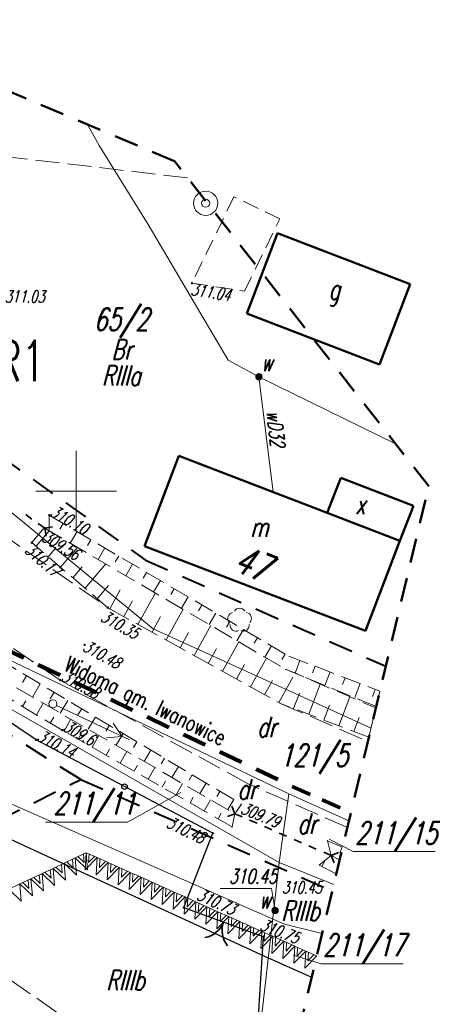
# Model space of a CAD drawing. Header units: metres. Extents: x 7429509 to 7429800, y 5564202 to 5564584.
# Tile 16 of 16: x 7429646 to 7429672, y 5564518 to 5564579. Entities that reach past the tile are written whole.
import ezdxf
from ezdxf.enums import TextEntityAlignment as Align

# ---------------------------------------------------------------- set-up
doc = ezdxf.new("R2010")
doc.units = ezdxf.units.M
doc.header["$MEASUREMENT"] = 0
for name, pattern in [('1', [0]), ('4', [2.5, 1.5, -1]), ('BUD', [0]), ('BUW', [1.5, 1, -0.5]), ('GDE', [0]), ('GUK', [2, 1.5, -0.5]), ('KOU', [2, 1.5, -0.5]), ('UPG', [0]), ('UPW', [0]), ('WSD', [1.75, 1.25, -0.5]), ('WSQ', [1.75, 1.25, -0.5])]:
    doc.linetypes.add(name, pattern=pattern)
doc.layers.get('0').update_dxf_attribs({"color": 250, "linetype": 'CONTINUOUS', "lineweight": 100})
for name, color, linetype, lineweight in [('EADTD_T_0', 7, 'CONTINUOUS', 25), ('EBTPO_L_0', 7, '4', 18), ('EBUOA_T_1', 7, 'CONTINUOUS', 25), ('EBUPP_L_1', 7, 'BUD', 50), ('EDZPD_L_0', 3, 'GDE', 13), ('EDZTD_T_0', 3, 'CONTINUOUS', 18), ('EKLPK_L_0', 3, 'GUK', 18), ('EKLTK_T_0', 3, 'CONTINUOUS', 25), ('ESPPP_L_4', 7, 'CONTINUOUS', 35), ('KRZYZE_L_0', 7, '1', 9), ('MPZP_L_0', 4, '4', 40), ('MPZP_L_1', 214, 'CONTINUOUS', 9), ('MPZP_T_0', 4, 'CONTINUOUS', 20), ('RAMKA_T_0', 7, 'CONTINUOUS', 13), ('SDRPK_L_1', 7, 'KOU', 18), ('SDRPT_L_0', 7, '1', 18), ('SZOPO_L_0', 7, '1', 35), ('SZOPO_T_0', 7, 'CONTINUOUS', 35), ('SZZPZ_T_0', 7, 'CONTINUOUS', 18), ('UEEPA_T_2', 1, 'CONTINUOUS', 18), ('UEEPA_T_3', 7, 'CONTINUOUS', 18), ('UGGPON_L_0', 52, 'UPG', 18), ('UWWOA_T_0', 7, 'CONTINUOUS', 18), ('UWWOC_T_0', 7, 'CONTINUOUS', 25), ('UWWOO_T_0', 5, 'CONTINUOUS', 18), ('UWWPA_T_0', 5, 'CONTINUOUS', 18), ('UWWPA_T_2', 7, 'CONTINUOUS', 18), ('UWWPO_L_0', 5, 'UPW', 18), ('WUKOS_T_1', 7, 'CONTINUOUS', 9), ('WUKPS_L_2', 7, '1', 9), ('ZAKRES_L_0', 7, '4', 50)]:
    doc.layers.add(name, color=color, linetype=linetype, lineweight=lineweight)
doc.styles.get("Standard").update_dxf_attribs({"font": 'Simplex.SHX', "width": 0.75})

# ---------------------------------------------------------------- blocks, each defined once
blk = doc.blocks.new('BGB')
at = {"linetype": 'Continuous'}
for centre, start, end in [((-1.5, 0), 0.00059, 59.99896), ((1.5, 0), 120.00104, 179.99941)]:
    blk.add_arc(centre, 1.5, start, end, dxfattribs=at)
blk = doc.blocks.new('DLN')
at = {"linetype": 'Continuous'}
for centre, start, end in [((0, 0.375), 30.1454, 149.8546), ((-0.357, 0.116), 102.14974, 221.85475), ((0.357, 0.116), 318.14525, 77.85026), ((-0.22, -0.303), 174.15345, 293.84896), ((0.22, -0.303), 246.15104, 5.84655)]:
    blk.add_arc(centre, 0.375, start, end, dxfattribs=at)
blk = doc.blocks.new('PNN')
at = {"linetype": 'Continuous'}
for p, q in [((0.25, 0), (5.25, 0)), ((3.9, 0.5), (4.76605, 0)), ((4.76605, 0), (3.9, -0.5))]:
    blk.add_line(p, q, dxfattribs=at)
blk = doc.blocks.new('SLS')
at = {"linetype": 'Continuous'}
blk.add_circle((0, 0), 0.25, dxfattribs=at)
blk = doc.blocks.new('ZAS')
at = {"linetype": 'Continuous'}
for radius in [0.2, 0.175, 0.15, 0.125, 0.1, 0.075, 0.05, 0.025, 0.00715]:
    blk.add_circle((0, 0), radius, dxfattribs=at)
blk = doc.blocks.new('STD')
at = {"linetype": 'Continuous'}
for radius in [0.75, 0.25]:
    blk.add_circle((0, 0), radius, dxfattribs=at)
blk = doc.blocks.new('WSP')
at = {"linetype": 'Continuous'}
blk.add_circle((0, 0), 0.045, dxfattribs=at)

msp = doc.modelspace()

# ---------------------------------------------------------------- linework, layer by layer
at = {"layer": 'EBTPO_L_0', "linetype": 'BUW', "lineweight": 18}
for p, q in [((7429659.8, 5564568.29), (7429657.19, 5564562.92)), ((7429662.64, 5564566.91), (7429659.8, 5564568.29)), ((7429660.46, 5564562.42), (7429662.64, 5564566.91)), ((7429657.19, 5564562.92), (7429660.46, 5564562.42))]:
    msp.add_line(p, q, dxfattribs=at)
at = {"layer": 'EBUPP_L_1', "linetype": '1'}
for p, q in [((7429662.51, 5564566.02), (7429660.59, 5564561.03)), ((7429670.75, 5564562.85), (7429662.51, 5564566.02)), ((7429668.84, 5564557.87), (7429670.75, 5564562.85)), ((7429660.59, 5564561.03), (7429668.84, 5564557.87)), ((7429656.38, 5564552.2), (7429654.24, 5564546.59)), ((7429665.59, 5564548.66), (7429656.38, 5564552.2)), ((7429665.59, 5564548.66), (7429666.43, 5564550.83)), ((7429666.43, 5564550.83), (7429670.94, 5564549.09)), ((7429670.94, 5564549.09), (7429670.1, 5564546.92)), ((7429670.1, 5564546.92), (7429665.59, 5564548.66)), ((7429654.24, 5564546.59), (7429667.96, 5564541.33)), ((7429667.96, 5564541.33), (7429670.1, 5564546.92))]:
    msp.add_line(p, q, dxfattribs=at)
at = {"layer": 'EDZPD_L_0', "linetype": '1', "lineweight": 18}
for p, q in [((7429633.43, 5564558.99), (7429654.77, 5564541.45)), ((7429638.41, 5564543.1), (7429663.21, 5564531.21)), ((7429637.59, 5564541.25), (7429662.6, 5564526.94)), ((7429654.77, 5564541.45), (7429668.309, 5564535.288)), ((7429662.6, 5564526.94), (7429663.21, 5564531.21)), ((7429663.21, 5564531.21), (7429666.939, 5564529.543)), ((7429662.6, 5564526.94), (7429660.61, 5564509.47)), ((7429665.993, 5564525.577), (7429662.6, 5564526.94))]:
    msp.add_line(p, q, dxfattribs=at)
at = {"layer": 'EDZTD_T_0', "linetype": 'Continuous'}
for p, q in [((7429656.506, 5564531.296), (7429653.182, 5564529.456)), ((7429648.09, 5564529.456), (7429653.182, 5564529.456)), ((7429665.704, 5564528.403), (7429667.21, 5564527.623)), ((7429667.21, 5564527.623), (7429672.303, 5564527.623)), ((7429663.467, 5564521.185), (7429665.218, 5564520.663)), ((7429665.218, 5564520.663), (7429670.311, 5564520.663))]:
    msp.add_line(p, q, dxfattribs=at)
at = {"layer": 'EKLPK_L_0', "linetype": 'GUK'}
for p, q in [((7429656.917, 5564569.461), (7429634.18, 5564572.11)), ((7429634.4, 5564527.63), (7429660.61, 5564509.47))]:
    msp.add_line(p, q, dxfattribs=at)
at = {"layer": 'ESPPP_L_4', "lineweight": 100}
for p, q in [((7429645.39, 5564540.308), (7429646.743, 5564539.66)), ((7429647.644, 5564539.227), (7429648.997, 5564538.579)), ((7429649.899, 5564538.146), (7429651.252, 5564537.498)), ((7429652.153, 5564537.065), (7429653.506, 5564536.417)), ((7429654.408, 5564535.984), (7429655.761, 5564535.336)), ((7429656.663, 5564534.904), (7429658.015, 5564534.255)), ((7429658.917, 5564533.823), (7429660.27, 5564533.174)), ((7429661.172, 5564532.742), (7429662.524, 5564532.093)), ((7429663.414, 5564531.666), (7429664.533, 5564531.166)), ((7429665.279, 5564530.833), (7429666.397, 5564530.333))]:
    msp.add_line(p, q, dxfattribs=at)
at = {"layer": 'KRZYZE_L_0', "linetype": '1'}
for p, q in [((7429650, 5564547.5), (7429650, 5564552.5)), ((7429647.5, 5564550), (7429652.5, 5564550))]:
    msp.add_line(p, q, dxfattribs=at)
at = {"layer": 'MPZP_L_0', "linetype": '4'}
for p, q in [((7429627.004, 5564565.307), (7429654.305, 5564545.722)), ((7429654.305, 5564545.722), (7429669.226, 5564539.13)), ((7429650.28, 5564532.1), (7429635.56, 5564541.36)), ((7429638.407, 5564526.229), (7429650.28, 5564532.1)), ((7429650.28, 5564532.1), (7429665.897, 5564525.171))]:
    msp.add_line(p, q, dxfattribs=at)
at = {"layer": 'MPZP_L_1', "linetype": '4'}
for p, q in [((7429649.251, 5564526.908), (7429649.938, 5564527.231)), ((7429649.425, 5564526.99), (7429649.812, 5564526.62)), ((7429649.812, 5564526.62), (7429649.764, 5564527.15)), ((7429649.938, 5564527.231), (7429650.624, 5564527.554)), ((7429650.025, 5564526.167), (7429649.938, 5564527.231)), ((7429649.938, 5564527.231), (7429650.711, 5564526.49)), ((7429650.111, 5564527.313), (7429650.498, 5564526.943)), ((7429650.498, 5564526.943), (7429650.45, 5564527.473)), ((7429650.624, 5564527.554), (7429650.561, 5564526.487)), ((7429650.561, 5564526.487), (7429651.306, 5564527.249)), ((7429650.624, 5564527.554), (7429651.306, 5564527.249)), ((7429650.711, 5564526.49), (7429650.624, 5564527.554)), ((7429650.797, 5564527.477), (7429650.765, 5564526.943)), ((7429650.765, 5564526.943), (7429651.133, 5564527.327)), ((7429651.306, 5564527.249), (7429651.242, 5564526.182)), ((7429651.306, 5564527.249), (7429651.987, 5564526.944)), ((7429651.478, 5564527.172), (7429651.447, 5564526.638)), ((7429651.447, 5564526.638), (7429651.815, 5564527.021)), ((7429647.878, 5564526.262), (7429648.565, 5564526.585)), ((7429648.439, 5564525.973), (7429648.391, 5564526.503)), ((7429648.565, 5564526.585), (7429649.251, 5564526.908)), ((7429648.652, 5564525.521), (7429648.565, 5564526.585)), ((7429648.565, 5564526.585), (7429649.338, 5564525.844)), ((7429648.738, 5564526.667), (7429649.125, 5564526.297)), ((7429649.125, 5564526.297), (7429649.077, 5564526.826)), ((7429649.338, 5564525.844), (7429649.251, 5564526.908)), ((7429649.251, 5564526.908), (7429650.025, 5564526.167)), ((7429651.242, 5564526.182), (7429651.987, 5564526.944)), ((7429651.987, 5564526.944), (7429651.924, 5564525.877)), ((7429651.924, 5564525.877), (7429652.669, 5564526.639)), ((7429651.987, 5564526.944), (7429652.669, 5564526.639)), ((7429652.16, 5564526.867), (7429652.128, 5564526.333)), ((7429652.128, 5564526.333), (7429652.496, 5564526.716)), ((7429652.669, 5564526.639), (7429652.605, 5564525.572)), ((7429652.669, 5564526.639), (7429653.35, 5564526.334)), ((7429652.841, 5564526.562), (7429652.81, 5564526.028)), ((7429652.81, 5564526.028), (7429653.178, 5564526.411)), ((7429646.505, 5564525.616), (7429647.192, 5564525.939)), ((7429647.066, 5564525.327), (7429647.018, 5564525.857)), ((7429647.192, 5564525.939), (7429647.878, 5564526.262)), ((7429647.279, 5564524.875), (7429647.192, 5564525.939)), ((7429647.192, 5564525.939), (7429647.965, 5564525.198)), ((7429647.366, 5564526.021), (7429647.752, 5564525.65)), ((7429647.752, 5564525.65), (7429647.704, 5564526.18)), ((7429647.965, 5564525.198), (7429647.878, 5564526.262)), ((7429647.878, 5564526.262), (7429648.652, 5564525.521)), ((7429648.052, 5564526.344), (7429648.439, 5564525.973)), ((7429652.605, 5564525.572), (7429653.35, 5564526.334)), ((7429653.35, 5564526.334), (7429653.287, 5564525.266)), ((7429653.287, 5564525.266), (7429654.032, 5564526.029)), ((7429653.35, 5564526.334), (7429654.032, 5564526.029)), ((7429653.523, 5564526.256), (7429653.491, 5564525.723)), ((7429653.491, 5564525.723), (7429653.859, 5564526.106)), ((7429654.032, 5564526.029), (7429653.968, 5564524.961)), ((7429654.032, 5564526.029), (7429654.713, 5564525.723)), ((7429654.204, 5564525.951), (7429654.173, 5564525.418)), ((7429654.173, 5564525.418), (7429654.541, 5564525.801)), ((7429645.819, 5564525.293), (7429646.505, 5564525.616)), ((7429645.819, 5564525.293), (7429646.592, 5564524.552)), ((7429646.592, 5564524.552), (7429646.505, 5564525.616)), ((7429646.505, 5564525.616), (7429647.279, 5564524.875)), ((7429646.679, 5564525.698), (7429647.066, 5564525.327)), ((7429653.968, 5564524.961), (7429654.713, 5564525.723)), ((7429654.713, 5564525.723), (7429654.65, 5564524.656)), ((7429654.65, 5564524.656), (7429655.395, 5564525.418)), ((7429654.713, 5564525.723), (7429655.395, 5564525.418)), ((7429654.886, 5564525.646), (7429654.854, 5564525.112)), ((7429654.854, 5564525.112), (7429655.222, 5564525.496)), ((7429655.395, 5564525.418), (7429655.332, 5564524.351)), ((7429655.395, 5564525.418), (7429656.076, 5564525.113)), ((7429655.568, 5564525.341), (7429655.536, 5564524.807)), ((7429655.536, 5564524.807), (7429655.904, 5564525.19)), ((7429655.332, 5564524.351), (7429656.076, 5564525.113)), ((7429656.076, 5564525.113), (7429656.013, 5564524.046)), ((7429656.013, 5564524.046), (7429656.758, 5564524.808)), ((7429656.076, 5564525.113), (7429656.758, 5564524.808)), ((7429656.249, 5564525.036), (7429656.217, 5564524.502)), ((7429656.217, 5564524.502), (7429656.585, 5564524.885)), ((7429656.758, 5564524.808), (7429656.695, 5564523.741)), ((7429656.758, 5564524.808), (7429657.439, 5564524.503)), ((7429656.931, 5564524.731), (7429656.899, 5564524.197)), ((7429656.899, 5564524.197), (7429657.267, 5564524.58)), ((7429656.695, 5564523.741), (7429657.439, 5564524.503)), ((7429657.439, 5564524.503), (7429657.376, 5564523.435)), ((7429657.376, 5564523.435), (7429658.121, 5564524.197)), ((7429657.439, 5564524.503), (7429658.121, 5564524.197)), ((7429657.612, 5564524.425), (7429657.58, 5564523.892)), ((7429657.58, 5564523.892), (7429657.948, 5564524.275)), ((7429658.121, 5564524.197), (7429658.058, 5564523.13)), ((7429658.121, 5564524.197), (7429658.803, 5564523.892)), ((7429658.294, 5564524.12), (7429658.262, 5564523.587)), ((7429658.262, 5564523.587), (7429658.63, 5564523.97)), ((7429658.058, 5564523.13), (7429658.803, 5564523.892)), ((7429658.803, 5564523.892), (7429658.739, 5564522.825)), ((7429658.739, 5564522.825), (7429659.484, 5564523.587)), ((7429658.803, 5564523.892), (7429659.484, 5564523.587)), ((7429658.975, 5564523.815), (7429658.944, 5564523.281)), ((7429658.944, 5564523.281), (7429659.311, 5564523.664)), ((7429659.484, 5564523.587), (7429659.421, 5564522.52)), ((7429659.484, 5564523.587), (7429660.166, 5564523.282)), ((7429659.657, 5564523.51), (7429659.625, 5564522.976)), ((7429659.625, 5564522.976), (7429659.993, 5564523.359)), ((7429659.421, 5564522.52), (7429660.166, 5564523.282)), ((7429660.166, 5564523.282), (7429660.102, 5564522.215)), ((7429660.102, 5564522.215), (7429660.847, 5564522.977)), ((7429660.166, 5564523.282), (7429660.847, 5564522.977)), ((7429660.338, 5564523.205), (7429660.307, 5564522.671)), ((7429660.307, 5564522.671), (7429660.675, 5564523.054)), ((7429660.847, 5564522.977), (7429660.784, 5564521.909)), ((7429660.847, 5564522.977), (7429661.529, 5564522.672)), ((7429661.02, 5564522.899), (7429660.988, 5564522.366)), ((7429660.988, 5564522.366), (7429661.356, 5564522.749)), ((7429660.784, 5564521.909), (7429661.529, 5564522.672)), ((7429661.529, 5564522.672), (7429661.465, 5564521.604)), ((7429661.465, 5564521.604), (7429662.21, 5564522.366)), ((7429661.529, 5564522.672), (7429662.21, 5564522.366)), ((7429661.701, 5564522.594), (7429661.67, 5564522.061)), ((7429661.67, 5564522.061), (7429662.038, 5564522.444)), ((7429662.21, 5564522.366), (7429662.147, 5564521.299)), ((7429662.21, 5564522.366), (7429662.892, 5564522.061)), ((7429662.383, 5564522.289), (7429662.351, 5564521.755)), ((7429662.351, 5564521.755), (7429662.719, 5564522.139)), ((7429662.147, 5564521.299), (7429662.892, 5564522.061)), ((7429662.892, 5564522.061), (7429662.828, 5564520.994)), ((7429662.828, 5564520.994), (7429663.573, 5564521.756)), ((7429662.892, 5564522.061), (7429663.573, 5564521.756)), ((7429663.064, 5564521.984), (7429663.033, 5564521.45)), ((7429663.033, 5564521.45), (7429663.401, 5564521.833)), ((7429663.573, 5564521.756), (7429663.51, 5564520.689)), ((7429663.573, 5564521.756), (7429664.255, 5564521.451)), ((7429663.746, 5564521.679), (7429663.714, 5564521.145)), ((7429663.714, 5564521.145), (7429664.082, 5564521.528)), ((7429663.51, 5564520.689), (7429664.255, 5564521.451)), ((7429664.255, 5564521.451), (7429664.192, 5564520.384)), ((7429664.192, 5564520.384), (7429664.936, 5564521.146)), ((7429664.255, 5564521.451), (7429664.936, 5564521.146)), ((7429664.428, 5564521.374), (7429664.396, 5564520.84)), ((7429664.396, 5564520.84), (7429664.764, 5564521.223))]:
    msp.add_line(p, q, dxfattribs=at)
at = {"layer": 'SDRPK_L_1', "linetype": 'KOU'}
for p, q in [((7429638.7, 5564552), (7429651.96, 5564542.77)), ((7429649.01, 5564538.27), (7429635.76, 5564547.27)), ((7429651.96, 5564542.77), (7429662.69, 5564536.82)), ((7429660.68, 5564531.83), (7429649.01, 5564538.27)), ((7429662.69, 5564536.82), (7429668.115, 5564534.472)), ((7429666.84, 5564529.125), (7429660.68, 5564531.83))]:
    msp.add_line(p, q, dxfattribs=at)
at = {"layer": 'SDRPT_L_0', "linetype": '1', "lineweight": 35}
for p, q in [((7429646.864, 5564548.546), (7429647.254, 5564548.268)), ((7429647.643, 5564547.991), (7429648.05, 5564547.7)), ((7429648.05, 5564547.7), (7429648.538, 5564547.781)), ((7429648.05, 5564547.7), (7429648.131, 5564547.212)), ((7429659.85, 5564529.98), (7429659.669, 5564530.441)), ((7429659.85, 5564529.98), (7429659.389, 5564529.799)), ((7429660.309, 5564529.781), (7429659.85, 5564529.98)), ((7429661.229, 5564529.381), (7429660.769, 5564529.581)), ((7429662.149, 5564528.98), (7429661.689, 5564529.18)), ((7429663.069, 5564528.58), (7429662.609, 5564528.78)), ((7429663.99, 5564528.18), (7429663.529, 5564528.38)), ((7429664.91, 5564527.78), (7429664.45, 5564527.98)), ((7429665.83, 5564527.38), (7429665.37, 5564527.58)), ((7429666.291, 5564527.561), (7429665.83, 5564527.38)), ((7429666.011, 5564526.919), (7429665.83, 5564527.38))]:
    msp.add_line(p, q, dxfattribs=at)
at = {"layer": 'SZOPO_L_0', "linetype": '1', "lineweight": 25}
for p, q in [((7429647.51, 5564534.56), (7429642.62, 5564537.83)), ((7429653, 5564531.66), (7429647.51, 5564534.56)), ((7429658.49, 5564528.76), (7429653, 5564531.66)), ((7429656.68, 5564524.15), (7429658.49, 5564528.76)), ((7429656.68, 5564524.15), (7429661.61, 5564522.35)), ((7429661.61, 5564522.35), (7429661.176, 5564515.48))]:
    msp.add_line(p, q, dxfattribs=at)
msp.add_circle((7429653, 5564531.66), 0.17, dxfattribs=at)
at = {"layer": 'UGGPON_L_0', "linetype": '1', "lineweight": 25}
for p, q in [((7429634.98, 5564533.43), (7429647.66, 5564527.59)), ((7429647.66, 5564527.59), (7429661.69, 5564521.14)), ((7429661.69, 5564521.14), (7429664.623, 5564519.831))]:
    msp.add_line(p, q, dxfattribs=at)
at = {"layer": 'UWWOC_T_0', "linetype": 'Continuous', "lineweight": 0}
for p in [(7429658.943, 5564525.338), (7429662.35, 5564523.97)]:
    msp.add_line(p, (7429662.135, 5564525.338), dxfattribs=at)
at = {"layer": 'UWWPO_L_0', "linetype": '1'}
for p, q in [((7429650.701, 5564572.777), (7429651.43, 5564571.46)), ((7429651.43, 5564571.46), (7429654.47, 5564566.57)), ((7429654.47, 5564566.57), (7429659.43, 5564558.14)), ((7429659.43, 5564558.14), (7429661.35, 5564557.11)), ((7429661.35, 5564557.11), (7429669.832, 5564552.942)), ((7429661.35, 5564557.11), (7429662.24, 5564549.94)), ((7429633.65, 5564536), (7429662.93, 5564523.13)), ((7429662.93, 5564523.13), (7429665.27, 5564522.544))]:
    msp.add_line(p, q, dxfattribs=at)
at = {"layer": 'WUKPS_L_2', "linetype": 'WSQ'}
for p, q in [((7429648.33, 5564548.51), (7429663.21, 5564539.76)), ((7429648.33, 5564548.51), (7429648.33, 5564547.539)), ((7429647.24, 5564546.81), (7429648.02, 5564547.72)), ((7429651.96, 5564542.77), (7429647.24, 5564546.81)), ((7429639.18, 5564543.16), (7429660.26, 5564530.57)), ((7429652.4, 5564542.53), (7429651.96, 5564542.77)), ((7429649.13, 5564535.17), (7429638.31, 5564541.6)), ((7429663.21, 5564539.76), (7429668.858, 5564537.587)), ((7429668.858, 5564537.587), (7429668.631, 5564536.637)), ((7429668.174, 5564534.722), (7429662.69, 5564536.82)), ((7429668.174, 5564534.722), (7429668.61, 5564536.548)), ((7429659.68, 5564529.16), (7429649.13, 5564535.17)), ((7429660.26, 5564530.57), (7429659.85, 5564529.98)), ((7429659.68, 5564529.16), (7429659.85, 5564529.98)), ((7429665.6, 5564528.3), (7429666.547, 5564527.899)), ((7429665.6, 5564528.3), (7429665.83, 5564527.38)), ((7429665.09, 5564526.79), (7429665.83, 5564527.38)), ((7429666.15, 5564526.236), (7429665.09, 5564526.79))]:
    msp.add_line(p, q, dxfattribs=at)
at = {"layer": 'WUKPS_L_2', "linetype": '1'}
for p, q in [((7429649.192, 5564548.003), (7429648.98, 5564547.643)), ((7429647.509, 5564546.58), (7429648.33, 5564547.539)), ((7429650.054, 5564547.496), (7429649.631, 5564546.777)), ((7429650.916, 5564546.989), (7429650.705, 5564546.63)), ((7429648.269, 5564545.929), (7429648.738, 5564546.477)), ((7429649.028, 5564545.279), (7429650.083, 5564546.512)), ((7429651.778, 5564546.482), (7429651.357, 5564545.766)), ((7429652.64, 5564545.976), (7429652.43, 5564545.618)), ((7429650.548, 5564543.979), (7429651.837, 5564545.485)), ((7429653.502, 5564545.469), (7429653.083, 5564544.755)), ((7429649.788, 5564544.629), (7429650.374, 5564545.314)), ((7429654.364, 5564544.962), (7429654.155, 5564544.606)), ((7429651.308, 5564543.328), (7429652.011, 5564544.15)), ((7429655.226, 5564544.455), (7429654.809, 5564543.745)), ((7429652.084, 5564542.702), (7429652.73, 5564543.887)), ((7429653.834, 5564541.734), (7429654.915, 5564543.682)), ((7429656.088, 5564543.948), (7429655.88, 5564543.594)), ((7429652.96, 5564542.219), (7429653.506, 5564543.204)), ((7429656.95, 5564543.441), (7429656.534, 5564542.734)), ((7429657.812, 5564542.934), (7429657.605, 5564542.582)), ((7429655.583, 5564540.764), (7429656.642, 5564542.672)), ((7429658.674, 5564542.427), (7429658.26, 5564541.724)), ((7429654.708, 5564541.249), (7429655.243, 5564542.213)), ((7429657.332, 5564539.793), (7429658.368, 5564541.661)), ((7429659.536, 5564541.92), (7429659.33, 5564541.569)), ((7429656.457, 5564540.279), (7429656.981, 5564541.222)), ((7429660.398, 5564541.413), (7429659.986, 5564540.713)), ((7429659.08, 5564538.823), (7429660.094, 5564540.65)), ((7429661.26, 5564540.907), (7429661.055, 5564540.557)), ((7429658.206, 5564539.308), (7429658.719, 5564540.232)), ((7429662.122, 5564540.4), (7429661.712, 5564539.702)), ((7429662.984, 5564539.893), (7429662.78, 5564539.545)), ((7429659.955, 5564538.338), (7429660.456, 5564539.241)), ((7429660.829, 5564537.853), (7429661.821, 5564539.639)), ((7429663.899, 5564539.495), (7429663.596, 5564538.707)), ((7429664.832, 5564539.136), (7429664.676, 5564538.731)), ((7429665.765, 5564538.777), (7429665.446, 5564537.946)), ((7429646.907, 5564538.545), (7429646.661, 5564538.133)), ((7429647.765, 5564538.032), (7429647.281, 5564537.222)), ((7429661.704, 5564537.367), (7429662.194, 5564538.25)), ((7429662.578, 5564536.882), (7429663.456, 5564538.464)), ((7429664.438, 5564536.151), (7429665.156, 5564538.028)), ((7429666.699, 5564538.417), (7429666.535, 5564537.992)), ((7429667.632, 5564538.058), (7429667.296, 5564537.186)), ((7429648.624, 5564537.52), (7429648.386, 5564537.121)), ((7429663.504, 5564536.508), (7429663.87, 5564537.465)), ((7429668.565, 5564537.699), (7429668.393, 5564537.252)), ((7429646.673, 5564536.63), (7429646.881, 5564536.981)), ((7429647.533, 5564536.119), (7429647.956, 5564536.833)), ((7429649.482, 5564537.007), (7429649.014, 5564536.223)), ((7429666.306, 5564535.437), (7429666.996, 5564537.239)), ((7429650.341, 5564536.494), (7429650.111, 5564536.109)), ((7429665.372, 5564535.794), (7429665.724, 5564536.714)), ((7429648.392, 5564535.608), (7429648.608, 5564535.971)), ((7429649.253, 5564535.1), (7429649.676, 5564535.842)), ((7429651.199, 5564535.981), (7429650.747, 5564535.225)), ((7429667.24, 5564535.079), (7429667.578, 5564535.962)), ((7429650.122, 5564534.605), (7429650.332, 5564534.974)), ((7429652.058, 5564535.469), (7429651.836, 5564535.097)), ((7429652.917, 5564534.956), (7429652.481, 5564534.226)), ((7429650.991, 5564534.11), (7429651.409, 5564534.843)), ((7429653.775, 5564534.443), (7429653.561, 5564534.085)), ((7429651.86, 5564533.615), (7429652.068, 5564533.98)), ((7429652.729, 5564533.12), (7429653.142, 5564533.845)), ((7429654.634, 5564533.93), (7429654.214, 5564533.227)), ((7429655.492, 5564533.418), (7429655.286, 5564533.073)), ((7429653.598, 5564532.625), (7429653.803, 5564532.985)), ((7429654.467, 5564532.13), (7429654.875, 5564532.847)), ((7429656.351, 5564532.905), (7429655.947, 5564532.229)), ((7429655.335, 5564531.635), (7429655.538, 5564531.991)), ((7429657.209, 5564532.392), (7429657.011, 5564532.061)), ((7429658.068, 5564531.879), (7429657.68, 5564531.23)), ((7429656.204, 5564531.14), (7429656.608, 5564531.848)), ((7429658.926, 5564531.367), (7429658.736, 5564531.049)), ((7429657.073, 5564530.645), (7429657.274, 5564530.997)), ((7429657.942, 5564530.15), (7429658.341, 5564530.85)), ((7429659.785, 5564530.854), (7429659.413, 5564530.232)), ((7429658.811, 5564529.655), (7429659.009, 5564530.003)), ((7429666.521, 5564527.91), (7429666.368, 5564527.549)), ((7429665.264, 5564526.699), (7429665.465, 5564527.083))]:
    msp.add_line(p, q, dxfattribs=at)
at = {"layer": 'WUKPS_L_2', "linetype": 'WSD'}
for p, q in [((7429648.02, 5564547.72), (7429662.98, 5564538.96)), ((7429638.71, 5564542.16), (7429659.85, 5564529.98)), ((7429662.98, 5564538.96), (7429668.61, 5564536.548)), ((7429668.631, 5564536.637), (7429662.98, 5564538.96)), ((7429666.36, 5564527.116), (7429665.83, 5564527.38))]:
    msp.add_line(p, q, dxfattribs=at)
at = {"layer": 'WUKPS_L_2', "linetype": '1'}
for p in [(7429648.33, 5564548.51), (7429668.174, 5564534.722), (7429659.68, 5564529.16), (7429665.6, 5564528.3), (7429666.15, 5564526.236)]:
    msp.add_point(p, dxfattribs=at)
at = {"layer": 'ZAKRES_L_0', "linetype": '4'}
for p, q in [((7429656.104, 5564570.5), (7429635.273, 5564579.278)), ((7429671.892, 5564550.308), (7429656.104, 5564570.5)), ((7429649.305, 5564455.604), (7429671.892, 5564550.308))]:
    msp.add_line(p, q, dxfattribs=at)

# ---------------------------------------------------------------- block references
at = {"layer": 'SZOPO_T_0', "rotation": 159.9422838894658}
msp.add_blockref('BGB', (7429659.145, 5564523.25), dxfattribs=at)
at = {"layer": 'SZZPZ_T_0'}
msp.add_blockref('DLN', (7429660.15, 5564541.99), dxfattribs=at)
at = {"layer": 'UEEPA_T_2', "rotation": 334.8013489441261}
msp.add_blockref('PNN', (7429648.55, 5564536.8), dxfattribs=at)
at = {"layer": 'UEEPA_T_3'}
msp.add_blockref('SLS', (7429648.55, 5564536.8), dxfattribs=at)
at = {"layer": 'UWWPA_T_0'}
for p in [(7429661.35, 5564557.11), (7429662.35, 5564523.97)]:
    msp.add_blockref('ZAS', p, dxfattribs=at)
at = {"layer": 'UWWPA_T_2'}
msp.add_blockref('STD', (7429658.04, 5564567.88), dxfattribs=at)
at = {"layer": 'WUKOS_T_1'}
for p in [(7429657.19, 5564562.92), (7429648.33, 5564548.51), (7429648.02, 5564547.72), (7429647.24, 5564546.81), (7429651.96, 5564542.77), (7429650.52, 5564540.46), (7429649.01, 5564538.27), (7429649.13, 5564535.17), (7429647.51, 5564534.56), (7429659.85, 5564529.98), (7429658.49, 5564528.76), (7429656.68, 5564524.15), (7429662.35, 5564523.97), (7429661.61, 5564522.35)]:
    msp.add_blockref('WSP', p, dxfattribs=at)

# ---------------------------------------------------------------- texts
at = {"layer": 'EADTD_T_0', "oblique": 15, "width": 0.7}
msp.add_text('47', height=1.7361, rotation=338.927, dxfattribs=at).set_placement((7429660.643, 5564544.71), align=Align.CENTER)
at = {"layer": 'EBUOA_T_1', "oblique": 15, "width": 0.7}
for s, p in [('g', (7429666.014, 5564562.331)), ('x', (7429667.64, 5564549.2)), ('m', (7429661.363, 5564547.789))]:
    msp.add_text(s, height=1.25, dxfattribs=at).set_placement(p, align=Align.MIDDLE)
at = {"layer": 'EDZTD_T_0', "oblique": 15, "width": 0.7}
for s, p in [('65/2', (7429651.095, 5564561.368)), ('121/5', (7429662.643, 5564534.299)), ('211/15', (7429667.334, 5564529.475))]:
    msp.add_text(s, height=1.3889, dxfattribs=at).set_placement(p, align=Align.TOP_LEFT)
msp.add_text('211/11', height=1.3889, dxfattribs=at).set_placement((7429653.679, 5564529.919), align=Align.RIGHT)
msp.add_text('211/17', height=1.3889, dxfattribs=at).set_placement((7429665.342, 5564521.126))
at = {"layer": 'EKLTK_T_0', "oblique": 15, "width": 0.7}
for s, p in [('Br', (7429652.183, 5564558.181)), ('dr', (7429661.222, 5564534.738)), ('dr', (7429660.006, 5564530.872)), ('dr', (7429663.728, 5564528.736))]:
    msp.add_text(s, height=1.25, dxfattribs=at).set_placement(p)
for s, p in [('RIIIa', (7429651.583, 5564557.806)), ('RIIIb', (7429662.715, 5564524.577)), ('RIIIb', (7429651.847, 5564520.267))]:
    msp.add_text(s, height=1.25, dxfattribs=at).set_placement(p, align=Align.TOP_LEFT)
at = {"layer": 'MPZP_T_0', "width": 0.7}
msp.add_text('R1', height=2.5, dxfattribs=at).set_placement((7429645.02, 5564559.341), align=Align.TOP_LEFT)
at = {"layer": 'RAMKA_T_0', "width": 0.7}
msp.add_text('Widoma gm. Iwanowice', height=1, rotation=334.32548, dxfattribs=at).set_placement((7429649.613, 5564539.797), align=Align.TOP_LEFT)
at = {"layer": 'UWWOA_T_0', "oblique": 15, "width": 0.7}
for p in [(7429661.48, 5564557.461), (7429661.362, 5564524.1)]:
    msp.add_text('w', height=1.08, dxfattribs=at).set_placement(p)
at = {"layer": 'UWWOC_T_0', "lineweight": 9, "oblique": 15, "width": 0.7}
msp.add_text('310.45', height=0.9, dxfattribs=at).set_placement((7429662.457, 5564525.638), align=Align.RIGHT)
at = {"layer": 'UWWOO_T_0', "lineweight": 9, "oblique": 15, "width": 0.7}
msp.add_text('wD32', height=0.9, rotation=277.013, dxfattribs=at).set_placement((7429661.812, 5564554.954))
at = {"layer": 'WUKOS_T_1', "oblique": 15, "width": 0.7}
for s, p in [('311.03', (7429645.56, 5564561.71)), ('310.45', (7429662.779, 5564525.022))]:
    msp.add_text(s, height=0.75, dxfattribs=at).set_placement(p)
for s, rotation, p in [('311.04', 351.306, (7429657.19, 5564562.92)), ('309.56', 329.13501, (7429648.189, 5564547.598)), ('310.17', 318.80301, (7429647.24, 5564546.81)), ('310.35', 330.98999, (7429651.818, 5564542.64)), ('310.75', 338.42855, (7429661.632, 5564523.482))]:
    msp.add_text(s, height=0.75, rotation=rotation, dxfattribs=at).set_placement(p, align=Align.TOP_LEFT)
for s, rotation, p in [('310.10', 329.98401, (7429648.33, 5564548.51)), ('310.58', 331.108, (7429649.01, 5564538.27)), ('309.6', 330.33099, (7429649.13, 5564535.17)), ('310.14', 332.155, (7429647.51, 5564534.56)), ('309.79', 337.6495, (7429660.168, 5564530.022)), ('310.48', 334.51801, (7429655.539, 5564529.158))]:
    msp.add_text(s, height=0.75, rotation=rotation, dxfattribs=at).set_placement(p)
msp.add_text('310.48', height=0.75, rotation=331.362, dxfattribs=at).set_placement((7429650.52, 5564540.46), align=Align.MIDDLE_LEFT)
msp.add_text('310.73', height=0.75, rotation=335.60608, dxfattribs=at).set_placement((7429659.991, 5564524.332), align=Align.TOP_RIGHT)

doc.saveas('drawing.dxf')
